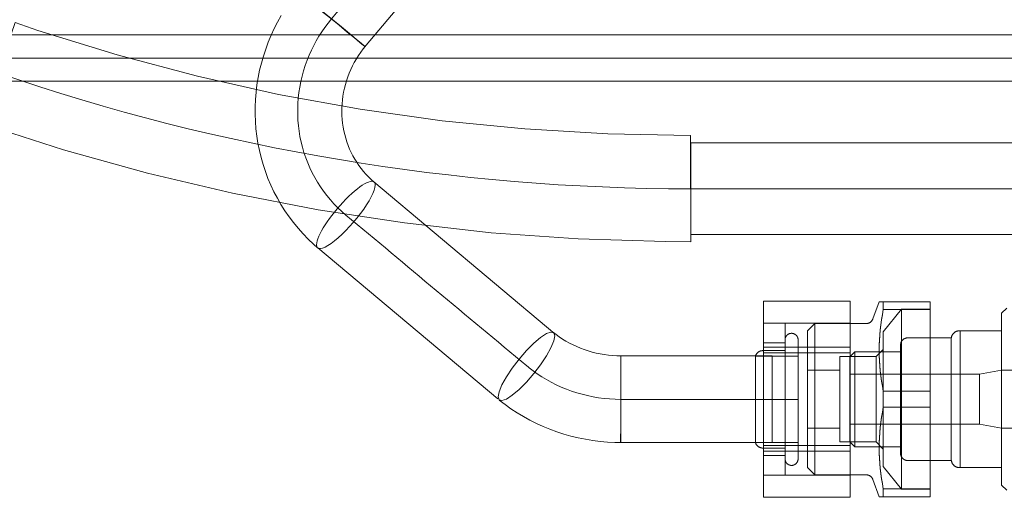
# Model space of a CAD drawing. Header units: millimetres. Extents: x -21756 to -17416, y 369 to 3070.
# Tile 6 of 31: x -20384 to -20247, y 2679 to 2745. Entities that reach past the tile are written whole.
import ezdxf

# ---------------------------------------------------------------- set-up
doc = ezdxf.new("R2010")
doc.units = ezdxf.units.MM
for name, color, linetype, lineweight in [('G-IMPT', 8, 'Continuous', 18), ('M-EQPM', 50, 'Continuous', 18), ('P-PIPE', 3, 'Continuous', 18), ('P-PIPE-CNTR', 3, 'Continuous', 18)]:
    doc.layers.add(name, color=color, linetype=linetype, lineweight=lineweight)

# ---------------------------------------------------------------- blocks, each defined once
blk = doc.blocks.new('HC_Heat Pump_GM_Saunier Duval_GeniaSet TEK_IS_kit complet_2C - HA 10-7_2 STB-985960-Niveau 0')
at = {"layer": 'G-IMPT'}
for points, knots in [([(-23.13, -150.74), (-26.21, -148.17), (-28.41, -144.57), (-29.32, -140.63), (-30.22, -136.67), (-29.83, -132.39), (-28.2, -128.6), (-27.43, -126.79), (-26.38, -125.09), (-25.11, -123.59), (-21.35, -119.11), (-17.59, -114.64), (-13.82, -110.17)], [2.730399, 2.730399, 2.730399, 2.730399, 3.365708, 3.365708, 3.365708, 4.002067, 4.002067, 4.002067, 4.305457, 4.305457, 4.305457, 5.305457, 5.305457, 5.305457, 5.305457]), ([(14.93, -176.27), (10.81, -176.27), (6.69, -175.01), (3.37, -172.73), (2.87, -172.39), (2.39, -172.02), (1.92, -171.64), (-6.43, -164.67), (-14.78, -157.7), (-23.13, -150.74)], [1, 1, 1, 1, 1.634963, 1.634963, 1.634963, 1.730399, 1.730399, 1.730399, 2.730399, 2.730399, 2.730399, 2.730399])]:
    blk.add_open_spline(points, degree=3, knots=knots, dxfattribs=at)
blk.add_open_spline([(39.48, -176.27), (31.3, -176.27), (23.12, -176.27), (14.93, -176.27)], degree=3, dxfattribs=at)
at = {"layer": 'M-EQPM'}
for p, q in [((-20.53, -127.5), (-9.23, -114.03)), ((-20.46, -127.41), (-20.46, -127.41)), ((5.82, -167.18), (-19.23, -146.16)), ((-27.02, -155.29), (-2.07, -176.22)), ((34.68, -169.06), (34.68, -162.65)), ((34.68, -162.65), (34.68, -169.05)), ((34.68, -162.65), (46.68, -162.65)), ((46.68, -162.65), (34.68, -162.65)), ((46.68, -169.05), (46.68, -162.65)), ((46.68, -162.65), (46.68, -169.06)), ((50.72, -162.75), (49.83, -165.13)), ((51.28, -162.75), (51.28, -163.84)), ((57.78, -162.75), (51.28, -162.75)), ((51.28, -162.75), (51.28, -163.84)), ((51.28, -162.75), (57.78, -162.75)), ((57.78, -162.75), (57.78, -163.84)), ((57.78, -162.75), (57.78, -163.84)), ((53.79, -163.77), (51.28, -166.93)), ((51.28, -163.84), (57.78, -163.84)), ((57.78, -163.84), (51.28, -163.84)), ((57.78, -163.77), (53.79, -163.77)), ((53.79, -163.77), (53.79, -176.25)), ((57.78, -163.77), (57.78, -176.25)), ((57.78, -175.16), (57.78, -163.84)), ((57.78, -163.84), (57.78, -175.16)), ((68.36, -163.65), (67.66, -164.35)), ((67.66, -176.25), (67.66, -164.35)), ((46.68, -165.73), (34.68, -165.73)), ((34.68, -186.76), (34.68, -165.73)), ((34.68, -186.76), (34.68, -165.73)), ((37.68, -165.73), (34.68, -165.73)), ((34.68, -176.25), (34.68, -165.73)), ((37.68, -176.25), (37.68, -165.73)), ((41.78, -165.78), (40.78, -166.79)), ((48.89, -165.78), (41.78, -165.78)), ((41.78, -176.25), (41.78, -165.78)), ((46.68, -165.73), (46.68, -186.76)), ((46.68, -165.73), (46.68, -186.76)), ((40.78, -166.79), (40.78, -176.25)), ((51.28, -176.25), (51.28, -166.93)), ((67.66, -166.77), (61.9, -166.77)), ((61.9, -176.25), (61.9, -166.77)), ((67.66, -176.25), (67.66, -166.77)), ((37.68, -168.45), (34.68, -168.45)), ((34.68, -168.45), (34.68, -176.25)), ((37.68, -176.25), (37.68, -168.45)), ((60.69, -167.75), (54.68, -167.75)), ((60.69, -176.25), (60.69, -167.75)), ((35.89, -170.23), (14.94, -170.23)), ((39.48, -170.28), (33.57, -170.28)), ((33.57, -182.26), (33.57, -170.28)), ((33.57, -182.26), (33.57, -170.28)), ((37.68, -169.52), (34.61, -169.52)), ((34.68, -169.05), (34.68, -169.85)), ((46.68, -169.05), (34.68, -169.05)), ((34.68, -169.85), (34.68, -169.06)), ((34.68, -169.06), (46.68, -169.06)), ((34.68, -182.65), (34.68, -169.85)), ((34.68, -169.85), (34.68, -182.65)), ((34.68, -169.85), (46.68, -169.85)), ((46.68, -169.85), (34.68, -169.85)), ((35.89, -181.82), (35.89, -170.23)), ((37.68, -169.52), (37.68, -183.02)), ((37.68, -169.52), (37.68, -183.02)), ((39.48, -182.26), (39.48, -170.28)), ((39.48, -182.26), (39.48, -170.28)), ((50.27, -170.35), (45.27, -170.35)), ((45.27, -170.35), (45.27, -176.25)), ((47.35, -169.67), (46.66, -170.36)), ((46.66, -176.25), (46.66, -170.36)), ((46.68, -169.85), (46.68, -169.05)), ((46.68, -169.06), (46.68, -169.85)), ((46.68, -182.65), (46.68, -169.85)), ((46.68, -169.85), (46.68, -182.65)), ((53.66, -169.67), (47.35, -169.67)), ((47.35, -176.25), (47.35, -169.67)), ((51.28, -169.35), (50.27, -170.35)), ((50.27, -170.35), (50.27, -176.25)), ((51.28, -169.35), (51.28, -176.25)), ((53.66, -176.25), (53.66, -169.67)), ((35.89, -182.23), (35.89, -170.64)), ((45.27, -172.25), (40.78, -172.25)), ((40.78, -172.25), (40.78, -176.25)), ((45.27, -176.25), (45.27, -172.25)), ((64.61, -172.78), (46.66, -172.78)), ((46.66, -176.25), (46.66, -172.78)), ((67.66, -172.25), (64.61, -172.78)), ((64.61, -176.25), (64.61, -172.78)), ((111.06, -172.25), (67.66, -172.25)), ((67.66, -172.25), (67.66, -176.25)), ((57.78, -175.16), (51.28, -175.16)), ((51.28, -175.16), (51.28, -176.25)), ((51.28, -175.16), (51.28, -176.25)), ((51.28, -175.16), (57.78, -175.16)), ((57.78, -175.16), (57.78, -176.25)), ((57.78, -175.16), (57.78, -176.25)), ((34.68, -176.25), (34.68, -184.05)), ((34.68, -186.76), (34.68, -176.25)), ((37.68, -184.05), (37.68, -176.25)), ((37.68, -186.76), (37.68, -176.25)), ((40.78, -176.25), (40.78, -180.25)), ((40.78, -176.25), (40.78, -185.71)), ((41.78, -186.72), (41.78, -176.25)), ((45.27, -180.25), (45.27, -176.25)), ((45.27, -176.25), (45.27, -182.15)), ((46.66, -182.14), (46.66, -176.25)), ((46.66, -179.71), (46.66, -176.25)), ((47.35, -182.83), (47.35, -176.25)), ((50.27, -176.25), (50.27, -182.15)), ((51.28, -185.57), (51.28, -176.25)), ((51.28, -176.25), (51.28, -177.34)), ((51.28, -176.25), (51.28, -177.34)), ((51.28, -176.25), (51.28, -183.15)), ((53.66, -182.83), (53.66, -176.25)), ((53.79, -176.25), (53.79, -188.73)), ((57.78, -176.25), (57.78, -177.34)), ((57.78, -176.25), (57.78, -177.34)), ((57.78, -176.25), (57.78, -188.73)), ((60.69, -184.75), (60.69, -176.25)), ((61.9, -185.73), (61.9, -176.25)), ((64.61, -179.71), (64.61, -176.25)), ((67.66, -176.25), (67.66, -180.25)), ((67.66, -188.15), (67.66, -176.25)), ((67.66, -185.73), (67.66, -176.25)), ((51.28, -177.34), (57.78, -177.34)), ((57.78, -177.34), (51.28, -177.34)), ((57.78, -177.34), (57.78, -188.66)), ((57.78, -188.66), (57.78, -177.34)), ((46.66, -179.71), (64.61, -179.71)), ((64.61, -179.71), (67.66, -180.25)), ((40.78, -180.25), (45.27, -180.25)), ((67.66, -180.25), (111.06, -180.25)), ((14.93, -182.23), (35.89, -182.23)), ((33.57, -182.26), (39.48, -182.26)), ((45.27, -182.15), (50.27, -182.15)), ((46.66, -182.14), (47.35, -182.83)), ((50.27, -182.15), (51.28, -183.15)), ((34.61, -183.02), (37.68, -183.02)), ((34.68, -182.65), (34.68, -183.44)), ((34.68, -183.44), (34.68, -182.65)), ((34.68, -182.65), (46.68, -182.65)), ((46.68, -182.65), (34.68, -182.65)), ((34.68, -183.44), (34.68, -189.84)), ((34.68, -189.84), (34.68, -183.44)), ((34.68, -183.44), (46.68, -183.44)), ((46.68, -183.44), (34.68, -183.44)), ((46.68, -182.65), (46.68, -183.44)), ((46.68, -183.44), (46.68, -182.65)), ((46.68, -183.44), (46.68, -189.84)), ((46.68, -189.84), (46.68, -183.44)), ((47.35, -182.83), (53.66, -182.83)), ((34.68, -184.05), (37.68, -184.05)), ((54.68, -184.75), (60.69, -184.75)), ((40.78, -185.71), (41.78, -186.72)), ((41.78, -186.72), (48.89, -186.72)), ((51.28, -185.57), (53.79, -188.73)), ((61.9, -185.73), (67.66, -185.73)), ((34.68, -186.76), (46.68, -186.76)), ((34.68, -186.76), (37.68, -186.76)), ((49.83, -187.37), (50.72, -189.75)), ((51.28, -188.66), (51.28, -189.75)), ((51.28, -188.66), (57.78, -188.66)), ((51.28, -188.66), (51.28, -189.75)), ((57.78, -188.66), (51.28, -188.66)), ((53.79, -188.73), (57.78, -188.73)), ((57.78, -188.66), (57.78, -189.75)), ((57.78, -188.66), (57.78, -189.75)), ((67.66, -188.15), (68.36, -188.85)), ((34.68, -189.84), (46.68, -189.84)), ((46.68, -189.84), (34.68, -189.84)), ((57.78, -189.75), (51.28, -189.75)), ((51.28, -189.75), (57.78, -189.75))]:
    blk.add_line(p, q, dxfattribs=at)
at = {"layer": 'M-EQPM', "flags": 128}
for points in [[(-32.07, -123.13), (-32.57, -124.02), (-33.04, -124.93), (-33.47, -125.85), (-33.86, -126.8), (-34.22, -127.75), (-34.54, -128.72), (-34.82, -129.7), (-35.06, -130.69), (-35.27, -131.69), (-35.43, -132.7), (-35.55, -133.71), (-35.64, -134.72), (-35.68, -135.74), (-35.68, -136.76), (-35.65, -137.77), (-35.57, -138.79), (-35.45, -139.8), (-35.29, -140.8), (-35.09, -141.8), (-34.85, -142.78), (-34.57, -143.76), (-34.25, -144.72), (-33.9, -145.67), (-33.5, -146.61), (-33.07, -147.52), (-32.6, -148.42), (-32.1, -149.3), (-31.55, -150.16), (-30.98, -150.99), (-30.37, -151.8), (-29.73, -152.58), (-29.05, -153.34), (-28.35, -154.07), (-27.62, -154.76), (-27.03, -155.28)], [(-20.46, -127.41), (-20.66, -127.25), (-21.17, -126.84), (-21.94, -126.21), (-22.93, -125.4), (-24.07, -124.46), (-25.27, -123.47), (-26.47, -122.49), (-27.57, -121.58), (-28.5, -120.81), (-29.2, -120.23), (-29.61, -119.88), (-29.73, -119.79)], [(-29.72, -119.79), (-29.52, -119.96), (-29.01, -120.37), (-28.24, -121), (-27.25, -121.81), (-26.12, -122.74), (-24.92, -123.72), (-23.73, -124.7), (-22.63, -125.61), (-21.7, -126.38), (-21, -126.96), (-20.58, -127.31), (-20.46, -127.41)], [(-19.22, -146.17), (-19.61, -145.82), (-19.98, -145.46), (-20.34, -145.09), (-20.68, -144.7), (-21.01, -144.29), (-21.31, -143.87), (-21.61, -143.44), (-21.88, -143), (-22.14, -142.54), (-22.38, -142.08), (-22.6, -141.6), (-22.8, -141.12), (-22.98, -140.62), (-23.14, -140.12), (-23.28, -139.61), (-23.4, -139.09), (-23.5, -138.57), (-23.58, -138.04), (-23.63, -137.51), (-23.67, -136.97), (-23.69, -136.43), (-23.68, -135.89), (-23.65, -135.35), (-23.6, -134.81), (-23.53, -134.27), (-23.44, -133.73), (-23.33, -133.19), (-23.19, -132.66), (-23.03, -132.14), (-22.86, -131.61), (-22.66, -131.1), (-22.44, -130.59), (-22.2, -130.09), (-21.95, -129.6), (-21.67, -129.12), (-21.37, -128.65), (-21.06, -128.19), (-20.73, -127.74), (-20.46, -127.41)], [(48.89, -165.78), (48.93, -165.78), (48.97, -165.78), (49.01, -165.78), (49.05, -165.77), (49.09, -165.76), (49.13, -165.75), (49.17, -165.74), (49.2, -165.73), (49.24, -165.72), (49.28, -165.7), (49.32, -165.69), (49.35, -165.67), (49.39, -165.65), (49.42, -165.63), (49.46, -165.61), (49.49, -165.58), (49.52, -165.56), (49.55, -165.53), (49.58, -165.51), (49.61, -165.48), (49.64, -165.45), (49.66, -165.42), (49.69, -165.39), (49.71, -165.35), (49.73, -165.32), (49.76, -165.29), (49.77, -165.25), (49.79, -165.22), (49.81, -165.18), (49.82, -165.14), (49.83, -165.13)], [(-2.06, -175.93), (-1.92, -175.22), (-1.53, -174.27), (-0.9, -173.15), (-0.09, -171.93), (0.86, -170.69), (1.87, -169.52), (2.89, -168.5), (3.84, -167.7), (4.65, -167.17), (5.27, -166.95), (5.67, -167.05), (5.8, -167.47)], [(5.8, -167.47), (5.67, -168.18), (5.27, -169.13), (4.65, -170.25), (3.84, -171.47), (2.89, -172.71), (1.87, -173.88), (0.86, -174.9), (-0.09, -175.7), (-0.9, -176.23), (-1.53, -176.45), (-1.92, -176.35), (-2.06, -175.93)], [(14.94, -170.25), (14.37, -170.24), (13.79, -170.2), (13.22, -170.15), (12.65, -170.07), (12.08, -169.98), (11.52, -169.86), (10.97, -169.72), (10.42, -169.56), (9.88, -169.38), (9.35, -169.19), (8.84, -168.97), (8.33, -168.73), (7.83, -168.48), (7.35, -168.21), (6.88, -167.92), (6.42, -167.62), (5.98, -167.3), (5.64, -167.03)], [(37.68, -168.02), (37.68, -167.99), (37.68, -167.95), (37.68, -167.91), (37.69, -167.88), (37.7, -167.84), (37.7, -167.81), (37.71, -167.77), (37.72, -167.74), (37.74, -167.7), (37.75, -167.67), (37.76, -167.64), (37.78, -167.61), (37.8, -167.57), (37.82, -167.54), (37.84, -167.51), (37.86, -167.48), (37.88, -167.46), (37.9, -167.43), (37.93, -167.4), (37.95, -167.38), (37.98, -167.35), (38, -167.33), (38.03, -167.31), (38.06, -167.28), (38.09, -167.26), (38.12, -167.25), (38.15, -167.23), (38.19, -167.21), (38.22, -167.2), (38.25, -167.18), (38.29, -167.17), (38.32, -167.16), (38.35, -167.15), (38.39, -167.14), (38.43, -167.13), (38.46, -167.13), (38.5, -167.13), (38.53, -167.12), (38.57, -167.12), (38.6, -167.12), (38.64, -167.12), (38.68, -167.13), (38.71, -167.13), (38.75, -167.14), (38.78, -167.14), (38.82, -167.15), (38.85, -167.16), (38.89, -167.18), (38.92, -167.19), (38.95, -167.2), (38.99, -167.22), (39.02, -167.24), (39.05, -167.25), (39.08, -167.27), (39.11, -167.29), (39.14, -167.32), (39.16, -167.34), (39.19, -167.36), (39.22, -167.39), (39.24, -167.41), (39.27, -167.44), (39.29, -167.47), (39.31, -167.5), (39.33, -167.53), (39.35, -167.56), (39.37, -167.59), (39.38, -167.62), (39.4, -167.65), (39.41, -167.69), (39.43, -167.72), (39.44, -167.75), (39.45, -167.79), (39.46, -167.82), (39.46, -167.86), (39.47, -167.89), (39.47, -167.93), (39.48, -167.97), (39.48, -168), (39.48, -168.02)], [(60.69, -167.75), (60.7, -167.7), (60.71, -167.66), (60.72, -167.61), (60.73, -167.57), (60.75, -167.53), (60.77, -167.48), (60.78, -167.44), (60.8, -167.4), (60.83, -167.36), (60.85, -167.32), (60.87, -167.28), (60.9, -167.24), (60.93, -167.21), (60.96, -167.17), (60.99, -167.14), (61.02, -167.1), (61.05, -167.07), (61.09, -167.04), (61.12, -167.01), (61.16, -166.98), (61.2, -166.96), (61.24, -166.93), (61.28, -166.91), (61.32, -166.89), (61.36, -166.87), (61.4, -166.85), (61.44, -166.84), (61.49, -166.82), (61.53, -166.81), (61.58, -166.8), (61.62, -166.79), (61.67, -166.78), (61.71, -166.77), (61.76, -166.77), (61.81, -166.77), (61.85, -166.77), (61.9, -166.77), (61.9, -166.77)], [(37.68, -184.52), (37.68, -184.51), (37.68, -184.49), (37.68, -184.46), (37.68, -184.41), (37.68, -184.35), (37.68, -184.28), (37.68, -184.2), (37.68, -184.1), (37.68, -183.99), (37.68, -183.87), (37.68, -183.73), (37.68, -183.58), (37.68, -183.43), (37.68, -183.26), (37.68, -183.08), (37.68, -182.88), (37.68, -182.68), (37.68, -182.47), (37.68, -182.25), (37.68, -182.02), (37.68, -181.77), (37.68, -181.52), (37.68, -181.27), (37.68, -181), (37.68, -180.73), (37.68, -180.44), (37.68, -180.16), (37.68, -179.86), (37.68, -179.56), (37.68, -179.26), (37.68, -178.95), (37.68, -178.63), (37.68, -178.32), (37.68, -177.99), (37.68, -177.67), (37.68, -177.34), (37.68, -177.02), (37.68, -176.69), (37.68, -176.36), (37.68, -176.03), (37.68, -175.7), (37.68, -175.37), (37.68, -175.04), (37.68, -174.72), (37.68, -174.4), (37.68, -174.08), (37.68, -173.76), (37.68, -173.45), (37.68, -173.14), (37.68, -172.84), (37.68, -172.54), (37.68, -172.25), (37.68, -171.96), (37.68, -171.69), (37.68, -171.42), (37.68, -171.15), (37.68, -170.9), (37.68, -170.65), (37.68, -170.41), (37.68, -170.19), (37.68, -169.97), (37.68, -169.76), (37.68, -169.56), (37.68, -169.38), (37.68, -169.2), (37.68, -169.04), (37.68, -168.88), (37.68, -168.74), (37.68, -168.61), (37.68, -168.5), (37.68, -168.39), (37.68, -168.3), (37.68, -168.22), (37.68, -168.16), (37.68, -168.1), (37.68, -168.06), (37.68, -168.04), (37.68, -168.02), (37.68, -168.02)], [(37.68, -168.02), (37.68, -168.03), (37.68, -168.05), (37.68, -168.08), (37.68, -168.13), (37.68, -168.19), (37.68, -168.26), (37.68, -168.34), (37.68, -168.44), (37.68, -168.55), (37.68, -168.67), (37.68, -168.81), (37.68, -168.95), (37.68, -169.11), (37.68, -169.28), (37.68, -169.46), (37.68, -169.65), (37.68, -169.86), (37.68, -170.07), (37.68, -170.29), (37.68, -170.52), (37.68, -170.76), (37.68, -171.01), (37.68, -171.27), (37.68, -171.54), (37.68, -171.81), (37.68, -172.09), (37.68, -172.38), (37.68, -172.68), (37.68, -172.98), (37.68, -173.28), (37.68, -173.59), (37.68, -173.9), (37.68, -174.22), (37.68, -174.54), (37.68, -174.87), (37.68, -175.19), (37.68, -175.52), (37.68, -175.85), (37.68, -176.18), (37.68, -176.51), (37.68, -176.84), (37.68, -177.17), (37.68, -177.5), (37.68, -177.82), (37.68, -178.14), (37.68, -178.46), (37.68, -178.78), (37.68, -179.09), (37.68, -179.4), (37.68, -179.7), (37.68, -180), (37.68, -180.29), (37.68, -180.57), (37.68, -180.85), (37.68, -181.12), (37.68, -181.39), (37.68, -181.64), (37.68, -181.89), (37.68, -182.12), (37.68, -182.35), (37.68, -182.57), (37.68, -182.78), (37.68, -182.97), (37.68, -183.16), (37.68, -183.34), (37.68, -183.5), (37.68, -183.65), (37.68, -183.79), (37.68, -183.92), (37.68, -184.04), (37.68, -184.14), (37.68, -184.24), (37.68, -184.32), (37.68, -184.38), (37.68, -184.43), (37.68, -184.47), (37.68, -184.5), (37.68, -184.51), (37.68, -184.52)], [(39.48, -168.02), (39.48, -168.03), (39.48, -168.05), (39.48, -168.08), (39.48, -168.13), (39.48, -168.19), (39.48, -168.26), (39.48, -168.34), (39.48, -168.44), (39.48, -168.55), (39.48, -168.67), (39.48, -168.81), (39.48, -168.95), (39.48, -169.11), (39.48, -169.28), (39.48, -169.46), (39.48, -169.65), (39.48, -169.86), (39.48, -170.07), (39.48, -170.29), (39.48, -170.52), (39.48, -170.76), (39.48, -171.01), (39.48, -171.27), (39.48, -171.54), (39.48, -171.81), (39.48, -172.09), (39.48, -172.38), (39.48, -172.68), (39.48, -172.98), (39.48, -173.28), (39.48, -173.59), (39.48, -173.9), (39.48, -174.22), (39.48, -174.54), (39.48, -174.87), (39.48, -175.19), (39.48, -175.52), (39.48, -175.85), (39.48, -176.18), (39.48, -176.51), (39.48, -176.84), (39.48, -177.17), (39.48, -177.5), (39.48, -177.82), (39.48, -178.14), (39.48, -178.46), (39.48, -178.78), (39.48, -179.09), (39.48, -179.4), (39.48, -179.7), (39.48, -180), (39.48, -180.29), (39.48, -180.57), (39.48, -180.85), (39.48, -181.12), (39.48, -181.39), (39.48, -181.64), (39.48, -181.89), (39.48, -182.12), (39.48, -182.35), (39.48, -182.57), (39.48, -182.78), (39.48, -182.97), (39.48, -183.16), (39.48, -183.34), (39.48, -183.5), (39.48, -183.65), (39.48, -183.79), (39.48, -183.92), (39.48, -184.04), (39.48, -184.14), (39.48, -184.24), (39.48, -184.32), (39.48, -184.38), (39.48, -184.43), (39.48, -184.47), (39.48, -184.5), (39.48, -184.51), (39.48, -184.52)], [(39.48, -184.52), (39.48, -184.51), (39.48, -184.49), (39.48, -184.46), (39.48, -184.41), (39.48, -184.35), (39.48, -184.28), (39.48, -184.2), (39.48, -184.1), (39.48, -183.99), (39.48, -183.87), (39.48, -183.73), (39.48, -183.58), (39.48, -183.43), (39.48, -183.26), (39.48, -183.08), (39.48, -182.88), (39.48, -182.68), (39.48, -182.47), (39.48, -182.25), (39.48, -182.02), (39.48, -181.77), (39.48, -181.52), (39.48, -181.27), (39.48, -181), (39.48, -180.73), (39.48, -180.44), (39.48, -180.16), (39.48, -179.86), (39.48, -179.56), (39.48, -179.26), (39.48, -178.95), (39.48, -178.63), (39.48, -178.32), (39.48, -177.99), (39.48, -177.67), (39.48, -177.34), (39.48, -177.02), (39.48, -176.69), (39.48, -176.36), (39.48, -176.03), (39.48, -175.7), (39.48, -175.37), (39.48, -175.04), (39.48, -174.72), (39.48, -174.4), (39.48, -174.08), (39.48, -173.76), (39.48, -173.45), (39.48, -173.14), (39.48, -172.84), (39.48, -172.54), (39.48, -172.25), (39.48, -171.96), (39.48, -171.69), (39.48, -171.42), (39.48, -171.15), (39.48, -170.9), (39.48, -170.65), (39.48, -170.41), (39.48, -170.19), (39.48, -169.97), (39.48, -169.76), (39.48, -169.56), (39.48, -169.38), (39.48, -169.2), (39.48, -169.04), (39.48, -168.88), (39.48, -168.74), (39.48, -168.61), (39.48, -168.5), (39.48, -168.39), (39.48, -168.3), (39.48, -168.22), (39.48, -168.16), (39.48, -168.1), (39.48, -168.06), (39.48, -168.04), (39.48, -168.02), (39.48, -168.02)], [(53.66, -168.77), (53.66, -168.73), (53.66, -168.69), (53.67, -168.65), (53.67, -168.61), (53.68, -168.57), (53.69, -168.53), (53.7, -168.49), (53.71, -168.45), (53.72, -168.41), (53.74, -168.37), (53.76, -168.33), (53.77, -168.3), (53.79, -168.26), (53.81, -168.23), (53.84, -168.19), (53.86, -168.16), (53.89, -168.13), (53.91, -168.1), (53.94, -168.07), (53.97, -168.04), (54, -168.01), (54.03, -167.98), (54.06, -167.96), (54.09, -167.93), (54.13, -167.91), (54.16, -167.89), (54.2, -167.87), (54.23, -167.85), (54.27, -167.83), (54.31, -167.82), (54.35, -167.8), (54.39, -167.79), (54.43, -167.78), (54.47, -167.77), (54.51, -167.76), (54.55, -167.76), (54.59, -167.75), (54.63, -167.75), (54.67, -167.75), (54.68, -167.75)], [(53.66, -176.25), (53.66, -175.95), (53.66, -175.65), (53.66, -175.35), (53.66, -175.06), (53.66, -174.76), (53.66, -174.47), (53.66, -174.18), (53.66, -173.9), (53.66, -173.61), (53.66, -173.34), (53.66, -173.06), (53.66, -172.8), (53.66, -172.53), (53.66, -172.28), (53.66, -172.03), (53.66, -171.78), (53.66, -171.55), (53.66, -171.32), (53.66, -171.1), (53.66, -170.88), (53.66, -170.68), (53.66, -170.48), (53.66, -170.3), (53.66, -170.12), (53.66, -169.96), (53.66, -169.8), (53.66, -169.65), (53.66, -169.52), (53.66, -169.39), (53.66, -169.28), (53.66, -169.18), (53.66, -169.08), (53.66, -169), (53.66, -168.94), (53.66, -168.88), (53.66, -168.83), (53.66, -168.8), (53.66, -168.78), (53.66, -168.77)], [(53.66, -168.77), (53.66, -168.78), (53.66, -168.79), (53.66, -168.82), (53.66, -168.87), (53.66, -168.92), (53.66, -168.98), (53.66, -169.06), (53.66, -169.15), (53.66, -169.25), (53.66, -169.36), (53.66, -169.48), (53.66, -169.61), (53.66, -169.76), (53.66, -169.91), (53.66, -170.08), (53.66, -170.25), (53.66, -170.43), (53.66, -170.63), (53.66, -170.83), (53.66, -171.04), (53.66, -171.26), (53.66, -171.48), (53.66, -171.72), (53.66, -171.96), (53.66, -172.21), (53.66, -172.46), (53.66, -172.72), (53.66, -172.99), (53.66, -173.26), (53.66, -173.54), (53.66, -173.82), (53.66, -174.1), (53.66, -174.39), (53.66, -174.68), (53.66, -174.98), (53.66, -175.27), (53.66, -175.57), (53.66, -175.87), (53.66, -176.17), (53.66, -176.25)], [(33.57, -170.28), (33.59, -170.24), (33.6, -170.2), (33.62, -170.16), (33.64, -170.12), (33.66, -170.08), (33.68, -170.04), (33.7, -170.01), (33.73, -169.97), (33.75, -169.94), (33.78, -169.9), (33.81, -169.87), (33.84, -169.84), (33.87, -169.81), (33.9, -169.78), (33.94, -169.75), (33.97, -169.73), (34.01, -169.7), (34.05, -169.68), (34.08, -169.66), (34.12, -169.64), (34.16, -169.62), (34.2, -169.6), (34.24, -169.58), (34.28, -169.57), (34.33, -169.56), (34.37, -169.55), (34.41, -169.54), (34.45, -169.53), (34.5, -169.53), (34.54, -169.52), (34.58, -169.52), (34.61, -169.52)], [(-1.89, -176.37), (-1.09, -176.99), (-0.27, -177.58), (0.58, -178.14), (1.45, -178.66), (2.35, -179.15), (3.26, -179.61), (4.18, -180.03), (5.13, -180.42), (6.09, -180.77), (7.06, -181.08), (8.04, -181.36), (9.04, -181.6), (10.04, -181.8), (11.05, -181.97), (12.06, -182.09), (13.08, -182.18), (14.1, -182.23), (14.93, -182.25)], [(53.66, -176.25), (53.66, -176.55), (53.66, -176.85), (53.66, -177.14), (53.66, -177.44), (53.66, -177.73), (53.66, -178.03), (53.66, -178.32), (53.66, -178.6), (53.66, -178.88), (53.66, -179.16), (53.66, -179.43), (53.66, -179.7), (53.66, -179.97), (53.66, -180.22), (53.66, -180.47), (53.66, -180.72), (53.66, -180.95), (53.66, -181.18), (53.66, -181.4), (53.66, -181.61), (53.66, -181.82), (53.66, -182.01), (53.66, -182.2), (53.66, -182.38), (53.66, -182.54), (53.66, -182.7), (53.66, -182.85), (53.66, -182.98), (53.66, -183.11), (53.66, -183.22), (53.66, -183.32), (53.66, -183.41), (53.66, -183.49), (53.66, -183.56), (53.66, -183.62), (53.66, -183.66), (53.66, -183.7), (53.66, -183.72), (53.66, -183.73)], [(53.66, -183.73), (53.66, -183.72), (53.66, -183.7), (53.66, -183.67), (53.66, -183.63), (53.66, -183.58), (53.66, -183.51), (53.66, -183.44), (53.66, -183.35), (53.66, -183.25), (53.66, -183.14), (53.66, -183.02), (53.66, -182.88), (53.66, -182.74), (53.66, -182.59), (53.66, -182.42), (53.66, -182.25), (53.66, -182.06), (53.66, -181.87), (53.66, -181.67), (53.66, -181.46), (53.66, -181.24), (53.66, -181.01), (53.66, -180.78), (53.66, -180.54), (53.66, -180.29), (53.66, -180.04), (53.66, -179.77), (53.66, -179.51), (53.66, -179.24), (53.66, -178.96), (53.66, -178.68), (53.66, -178.39), (53.66, -178.11), (53.66, -177.81), (53.66, -177.52), (53.66, -177.22), (53.66, -176.93), (53.66, -176.63), (53.66, -176.33), (53.66, -176.25)], [(34.61, -183.02), (34.57, -183.02), (34.52, -183.01), (34.48, -183.01), (34.44, -183), (34.39, -183), (34.35, -182.99), (34.31, -182.98), (34.27, -182.96), (34.23, -182.95), (34.19, -182.93), (34.15, -182.91), (34.11, -182.89), (34.07, -182.87), (34.03, -182.85), (33.99, -182.83), (33.96, -182.8), (33.92, -182.78), (33.89, -182.75), (33.86, -182.72), (33.83, -182.69), (33.8, -182.66), (33.77, -182.62), (33.74, -182.59), (33.72, -182.55), (33.69, -182.52), (33.67, -182.48), (33.65, -182.44), (33.63, -182.4), (33.61, -182.36), (33.59, -182.32), (33.58, -182.28), (33.57, -182.26)], [(54.68, -184.75), (54.64, -184.75), (54.6, -184.75), (54.56, -184.74), (54.52, -184.74), (54.48, -184.73), (54.44, -184.72), (54.4, -184.71), (54.36, -184.7), (54.32, -184.68), (54.28, -184.67), (54.24, -184.65), (54.21, -184.63), (54.17, -184.61), (54.14, -184.59), (54.1, -184.57), (54.07, -184.55), (54.04, -184.52), (54.01, -184.5), (53.98, -184.47), (53.95, -184.44), (53.92, -184.41), (53.89, -184.38), (53.87, -184.35), (53.84, -184.31), (53.82, -184.28), (53.8, -184.25), (53.78, -184.21), (53.76, -184.17), (53.74, -184.14), (53.73, -184.1), (53.71, -184.06), (53.7, -184.02), (53.69, -183.98), (53.68, -183.94), (53.67, -183.9), (53.67, -183.86), (53.66, -183.82), (53.66, -183.78), (53.66, -183.74), (53.66, -183.73)], [(39.48, -184.52), (39.48, -184.55), (39.48, -184.59), (39.47, -184.62), (39.47, -184.66), (39.46, -184.7), (39.45, -184.73), (39.44, -184.77), (39.43, -184.8), (39.42, -184.83), (39.41, -184.87), (39.39, -184.9), (39.38, -184.93), (39.36, -184.96), (39.34, -184.99), (39.32, -185.03), (39.3, -185.05), (39.28, -185.08), (39.25, -185.11), (39.23, -185.14), (39.21, -185.16), (39.18, -185.19), (39.15, -185.21), (39.12, -185.23), (39.09, -185.25), (39.06, -185.27), (39.03, -185.29), (39, -185.31), (38.97, -185.33), (38.94, -185.34), (38.9, -185.36), (38.87, -185.37), (38.84, -185.38), (38.8, -185.39), (38.77, -185.4), (38.73, -185.4), (38.7, -185.41), (38.66, -185.41), (38.62, -185.42), (38.59, -185.42), (38.55, -185.42), (38.52, -185.41), (38.48, -185.41), (38.44, -185.41), (38.41, -185.4), (38.37, -185.39), (38.34, -185.38), (38.3, -185.37), (38.27, -185.36), (38.24, -185.35), (38.2, -185.34), (38.17, -185.32), (38.14, -185.3), (38.11, -185.28), (38.08, -185.27), (38.05, -185.24), (38.02, -185.22), (37.99, -185.2), (37.97, -185.18), (37.94, -185.15), (37.91, -185.12), (37.89, -185.1), (37.87, -185.07), (37.85, -185.04), (37.83, -185.01), (37.81, -184.98), (37.79, -184.95), (37.77, -184.92), (37.76, -184.89), (37.74, -184.85), (37.73, -184.82), (37.72, -184.78), (37.71, -184.75), (37.7, -184.71), (37.69, -184.68), (37.69, -184.64), (37.68, -184.61), (37.68, -184.57), (37.68, -184.54), (37.68, -184.52)], [(61.9, -185.73), (61.85, -185.73), (61.81, -185.73), (61.76, -185.73), (61.72, -185.72), (61.67, -185.72), (61.63, -185.71), (61.58, -185.7), (61.54, -185.69), (61.49, -185.68), (61.45, -185.66), (61.4, -185.65), (61.36, -185.63), (61.32, -185.61), (61.28, -185.59), (61.24, -185.57), (61.2, -185.54), (61.16, -185.52), (61.13, -185.49), (61.09, -185.46), (61.06, -185.43), (61.02, -185.4), (60.99, -185.36), (60.96, -185.33), (60.93, -185.29), (60.9, -185.26), (60.88, -185.22), (60.85, -185.18), (60.83, -185.14), (60.81, -185.1), (60.79, -185.06), (60.77, -185.02), (60.75, -184.97), (60.74, -184.93), (60.72, -184.89), (60.71, -184.84), (60.7, -184.8), (60.69, -184.75), (60.69, -184.75)], [(49.83, -187.37), (49.82, -187.33), (49.8, -187.29), (49.78, -187.26), (49.76, -187.22), (49.74, -187.19), (49.72, -187.16), (49.7, -187.12), (49.67, -187.09), (49.65, -187.06), (49.62, -187.03), (49.59, -187), (49.56, -186.97), (49.53, -186.95), (49.5, -186.92), (49.47, -186.9), (49.43, -186.88), (49.4, -186.86), (49.36, -186.84), (49.33, -186.82), (49.29, -186.8), (49.26, -186.78), (49.22, -186.77), (49.18, -186.76), (49.14, -186.75), (49.1, -186.74), (49.06, -186.73), (49.02, -186.72), (48.98, -186.72), (48.94, -186.72), (48.9, -186.72), (48.89, -186.72)]]:
    blk.add_lwpolyline(points, dxfattribs=at)
at = {"layer": 'M-EQPM'}
for centre, major_axis, ratio, start_param, end_param in [((-23.12, -150.73), (3.9, 4.56), 0.242948, 6.003719, 9.145311), ((-23.12, -150.73), (3.9, 4.56), 0.242948, 2.862126, 6.003719), ((14.93, -176.25), (0.01, 6), 0.000537, 0.006133, 2.762007), ((14.93, -176.25), (0.01, 6), 0.000537, 5.919664, 6.283185), ((14.93, -176.25), (0.01, 6), 0.000537, 3.141593, 5.919664), ((14.93, -176.25), (0.01, 6), 0.000537, 2.762007, 3.135461)]:
    blk.add_ellipse(centre, major_axis=major_axis, ratio=ratio, start_param=start_param, end_param=end_param, dxfattribs=at)
for points in [[(51.28, -162.75), (50.9, -162.75), (50.72, -162.75), (50.72, -162.75)], [(50.72, -162.75), (50.72, -162.75), (50.9, -162.75), (51.28, -162.75)], [(51.28, -175.16), (50.9, -173.24), (50.53, -169.43), (50.9, -165.69), (51.28, -163.84)], [(51.28, -163.84), (50.9, -165.76), (50.53, -169.57), (50.9, -173.31), (51.28, -175.16)], [(51.28, -177.34), (50.9, -179.26), (50.53, -183.07), (50.9, -186.81), (51.28, -188.66)], [(51.28, -188.66), (50.9, -186.74), (50.53, -182.93), (50.9, -179.19), (51.28, -177.34)], [(51.28, -189.75), (50.9, -189.75), (50.72, -189.75), (50.72, -189.75)], [(50.72, -189.75), (50.72, -189.75), (50.9, -189.75), (51.28, -189.75)]]:
    blk.add_open_spline(points, degree=3, dxfattribs=at)
blk = doc.blocks.new('Coude - tube frigo - Standard-1219436-Niveau 0')
at = {"layer": 'P-PIPE'}
for p, q in [((49.01, 9.1), (44.22, 23)), ((49.01, 9.1), (44.22, 23)), ((-49.3, 7.35), (-49.3, -7.35)), ((-49.3, 7.35), (-49.3, -7.35))]:
    blk.add_line(p, q, dxfattribs=at)
at = {"layer": 'P-PIPE', "flags": 128}
for points in [[(44.22, 23), (33.29, 19.48), (22.22, 16.4), (11.03, 13.76), (-0.25, 11.57), (-11.6, 9.83), (-23.02, 8.55), (-34.48, 7.73), (-45.96, 7.37), (-49.3, 7.35)], [(-49.3, -7.35), (-37.23, -7.11), (-25.17, -6.38), (-13.15, -5.18), (-1.19, -3.49), (10.69, -1.33), (22.48, 1.3), (34.15, 4.41), (45.69, 7.98), (49.01, 9.1)]]:
    blk.add_lwpolyline(points, dxfattribs=at)

msp = doc.modelspace()

# ---------------------------------------------------------------- linework, layer by layer
at = {"layer": 'P-PIPE'}
for p, q in [((-19887.26, 2742.73), (-20407.19, 2742.73)), ((-20407.19, 2736.33), (-19887.26, 2736.33)), ((-19878.09, 2727.78), (-20290.83, 2727.78)), ((-20290.83, 2727.78), (-20290.83, 2715.08)), ((-20290.83, 2715.08), (-19878.09, 2715.08))]:
    msp.add_line(p, q, dxfattribs=at)
at = {"layer": 'P-PIPE-CNTR'}
for p, q in [((-20407.19, 2739.53), (-19887.26, 2739.53)), ((-20407.19, 2739.53), (-19887.26, 2739.53)), ((-20290.83, 2721.43), (-19878.09, 2721.43)), ((-20290.83, 2721.43), (-19878.09, 2721.43))]:
    msp.add_line(p, q, dxfattribs=at)
msp.add_arc((-20290.83, 3016.03), 294.61, 251, 270, dxfattribs=at)

# ---------------------------------------------------------------- block references
at = {"layer": 'M-EQPM'}
msp.add_blockref('HC_Heat Pump_GM_Saunier Duval_GeniaSet TEK_IS_kit complet_2C - HA 10-7_2 STB-985960-Niveau 0', (-20315.44, 2868.53), dxfattribs=at)
at = {"layer": 'P-PIPE', "rotation": 340.9999999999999}
msp.add_blockref('Coude - tube frigo - Standard-1219436-Niveau 0', (-20340.13, 2721.43), dxfattribs=at)

doc.saveas('drawing.dxf')
